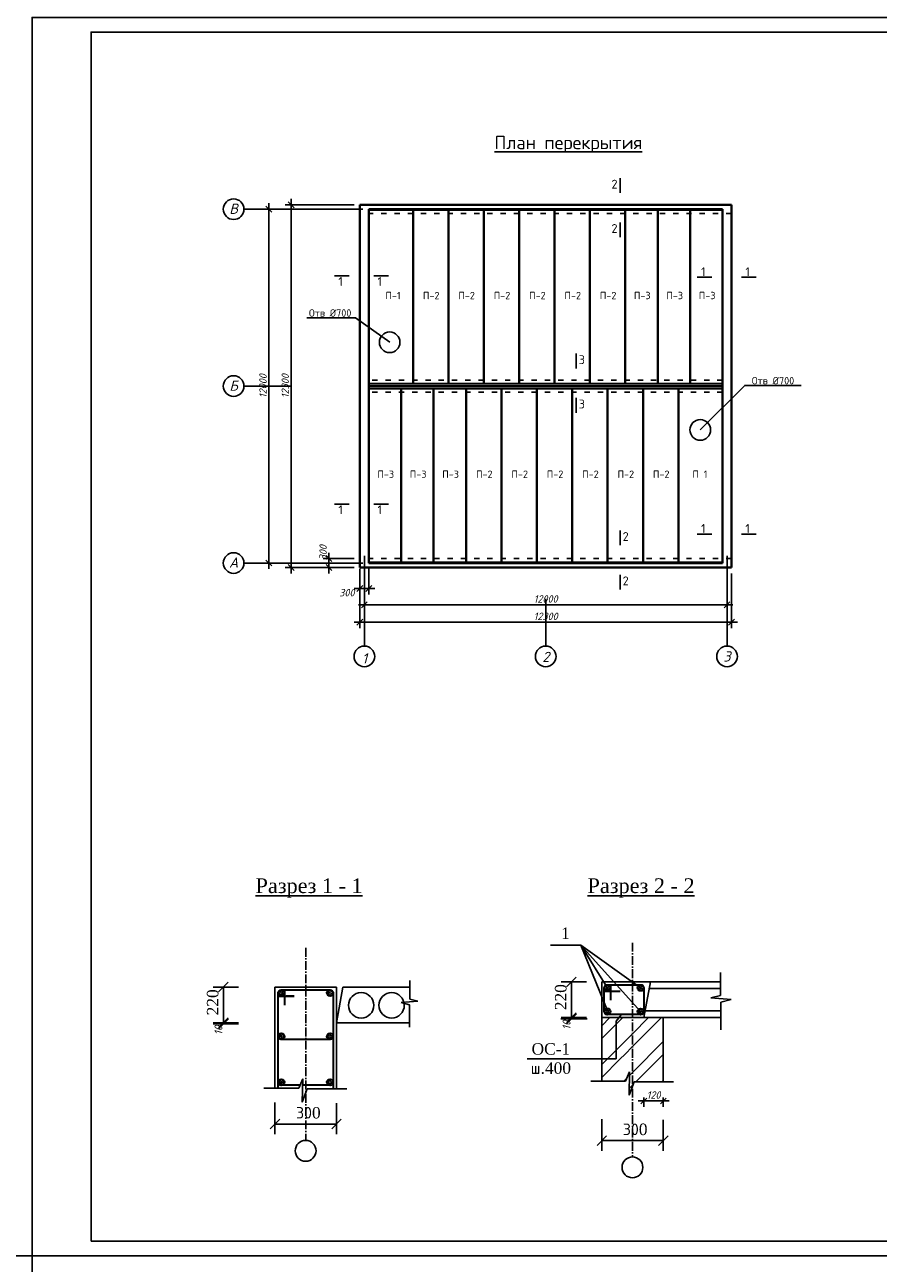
# Model space of a CAD drawing. Header units: millimetres. Extents: x -3143211 to -2549809, y 1060331 to 1341741.
# Tile 103 of 141: x -3057547 to -3028602, y 1202555 to 1244555. Entities that reach past the tile are written whole.
import ezdxf

# ---------------------------------------------------------------- set-up
doc = ezdxf.new("R2010")
doc.units = ezdxf.units.MM
doc.linetypes.add('ACAD_ISO03W100', pattern=[30, 12, -18])
doc.linetypes.add('ACAD_ISO10W100', pattern=[18, 12, -3, 0, -3])
for name, color, linetype in [('(002) Рамка', 7, 'Continuous'), ('0 @ 1', 7, 'Continuous'), ('ось', 1, 'ACAD_ISO03W100'), ('размер', 34, 'Continuous'), ('шрифт', 1, 'Continuous')]:
    doc.layers.add(name, color=color, linetype=linetype)
doc.layers.add('Сплошная толстая', color=7, linetype='Continuous', lineweight=40)
doc.styles.add('GOST 2.304', font='isocpeui.ttf')
doc.styles.get("Standard").update_dxf_attribs({"font": 'isocpeui.ttf'})
doc.styles.add('TIEMS', font='times.ttf')
doc.styles.add('ValeraTextStyle', font='isocpeur.ttf')
doc.dimstyles.new('STANDARD-100', dxfattribs={"dimtxt": 250, "dimasz": 200, "dimexe": 200, "dimexo": 200, "dimgap": 75, "dimtad": 1, "dimdec": 0, "dimzin": 0, "dimdsep": 46, "dimtxsty": 'Standard', "dimblk": 'OBLIQUE', "dimcen": 0.09, "dimdle": 200, "dimadec": 0, "dimazin": 0, "dimtfac": 1, "dimtdec": 0, "dimtofl": 0, "dimtmove": 0, "dimatfit": 3, "dimldrblk": 'OBLIQUE', "dimfxl": 1, "dimtolj": 1, "dimtzin": 0, "dimarcsym": 0})
pattern_1 = [(50, (-4327115.526, 257608.23), (47.3680139, -4.1441622), [4.953, -54.483]), (355, (-4327115.526, 257608.23), (-9.1631348, 49.6747271), [3.9624, -43.5864]), (100.451, (-4327111.58, 257607.886), (38.2050504, 45.5303388), [4.2094, -46.3034]), (46.1842, (-4327115.526, 257621.44), (70.4805506, -10.9310053), [7.4295, -81.7245]), (96.6356, (-4327109.65, 257620.53), (61.725101, 64.3306445), [6.3141, -69.4551]), (351.184, (-4327115.526, 257621.44), (61.7251975, 64.3305306), [5.9436, -65.3796]), (21, (-4327108.92, 257618.137), (39.4198688, -26.5890348), [4.953, -54.483]), (326, (-4327108.92, 257618.137), (16.0685274, 47.8888712), [3.9624, -43.5864]), (71.4514, (-4327105.637, 257615.92), (55.4882876, 21.299943), [4.2094, -46.3034]), (37.5, (-4327115.526, 257608.231), (0.80303685, 21.9843101), [0, -43.05808, 0, -44.2468, 0, -43.7515]), (7.5, (-4327115.526, 257608.23), (17.37311225, 26.04694945), [0, -25.22728, 0, -42.06748, 0, -16.6751]), (327.5, (-4327130.253, 257608.231), (35.25355474, -1.48947344), [0, -16.51, 0, -51.5112, 0, -68.3514]), (317.5, (-4327136.857, 257608.23), (38.51358716, 6.61088767), [0, -21.463, 0, -34.20872, 0, -48.5394])]
pattern_2 = [(50, (-4327115.526, 256984.42), (47.3680139, -4.1441622), [4.953, -54.483]), (355, (-4327115.526, 256984.42), (-9.1631348, 49.6747271), [3.9624, -43.5864]), (100.451, (-4327111.58, 256984.076), (38.2050504, 45.5303388), [4.2094, -46.3034]), (46.1842, (-4327115.526, 256997.63), (70.4805506, -10.9310053), [7.4295, -81.7245]), (96.6356, (-4327109.65, 256996.72), (61.725101, 64.3306445), [6.3141, -69.4551]), (351.184, (-4327115.526, 256997.63), (61.7251975, 64.3305306), [5.9436, -65.3796]), (21, (-4327108.92, 256994.327), (39.4198688, -26.5890348), [4.953, -54.483]), (326, (-4327108.92, 256994.327), (16.0685274, 47.8888712), [3.9624, -43.5864]), (71.4514, (-4327105.637, 256992.11), (55.4882876, 21.299943), [4.2094, -46.3034]), (37.5, (-4327115.526, 256984.421), (0.80303685, 21.9843101), [0, -43.05808, 0, -44.2468, 0, -43.7515]), (7.5, (-4327115.526, 256984.42), (17.37311225, 26.04694945), [0, -25.22728, 0, -42.06748, 0, -16.6751]), (327.5, (-4327130.253, 256984.421), (35.25355474, -1.48947344), [0, -16.51, 0, -51.5112, 0, -68.3514]), (317.5, (-4327136.857, 256984.42), (38.51358716, 6.61088767), [0, -21.463, 0, -34.20872, 0, -48.5394])]
pattern_3 = [(50, (-4325400.378, 257981.57), (47.3680139, -4.1441622), [4.953, -54.483]), (355, (-4325400.38, 257981.57), (-9.1631348, 49.6747271), [3.9624, -43.5864]), (100.451, (-4325396.43, 257981.226), (38.2050504, 45.5303388), [4.2094, -46.3034]), (46.1842, (-4325400.38, 257994.78), (70.4805506, -10.9310053), [7.4295, -81.7245]), (96.6356, (-4325394.504, 257993.87), (61.725101, 64.3306445), [6.3141, -69.4551]), (351.184, (-4325400.38, 257994.78), (61.7251975, 64.3305306), [5.9436, -65.3796]), (21, (-4325393.774, 257991.477), (39.4198688, -26.5890348), [4.953, -54.483]), (326, (-4325393.774, 257991.477), (16.0685274, 47.8888712), [3.9624, -43.5864]), (71.4514, (-4325390.49, 257989.26), (55.4882876, 21.299943), [4.2094, -46.3034]), (37.5, (-4325400.378, 257981.571), (0.80303685, 21.9843101), [0, -43.05808, 0, -44.2468, 0, -43.7515]), (7.5, (-4325400.378, 257981.57), (17.37311225, 26.04694945), [0, -25.22728, 0, -42.06748, 0, -16.6751]), (327.5, (-4325415.105, 257981.571), (35.25355474, -1.48947344), [0, -16.51, 0, -51.5112, 0, -68.3514]), (317.5, (-4325421.71, 257981.57), (38.51358716, 6.61088767), [0, -21.463, 0, -34.20872, 0, -48.5394])]
pattern_4 = [(50, (-4327115.526, 255430.896), (47.3680139, -4.1441622), [4.953, -54.483]), (355, (-4327115.526, 255430.896), (-9.1631348, 49.6747271), [3.9624, -43.5864]), (100.451, (-4327111.58, 255430.55), (38.2050504, 45.5303388), [4.2094, -46.3034]), (46.1842, (-4327115.526, 255444.104), (70.4805506, -10.9310053), [7.4295, -81.7245]), (96.6356, (-4327109.65, 255443.19), (61.725101, 64.3306445), [6.3141, -69.4551]), (351.184, (-4327115.526, 255444.104), (61.7251975, 64.3305306), [5.9436, -65.3796]), (21, (-4327108.92, 255440.8), (39.4198688, -26.5890348), [4.953, -54.483]), (326, (-4327108.92, 255440.8), (16.0685274, 47.8888712), [3.9624, -43.5864]), (71.4514, (-4327105.637, 255438.586), (55.4882876, 21.299943), [4.2094, -46.3034]), (37.5, (-4327115.526, 255430.896), (0.80303685, 21.9843101), [0, -43.05808, 0, -44.2468, 0, -43.7515]), (7.5, (-4327115.526, 255430.896), (17.37311225, 26.04694945), [0, -25.22728, 0, -42.06748, 0, -16.6751]), (327.5, (-4327130.253, 255430.896), (35.25355474, -1.48947344), [0, -16.51, 0, -51.5112, 0, -68.3514]), (317.5, (-4327136.857, 255430.896), (38.51358716, 6.61088767), [0, -21.463, 0, -34.20872, 0, -48.5394])]

# ---------------------------------------------------------------- blocks, each defined once
blk = doc.blocks.new('_Oblique')
at = {"color": 0, "linetype": 'ByBlock', "lineweight": -2}
blk.add_line((-0.5, -0.5), (0.5, 0.5), dxfattribs=at)
blk = doc.blocks.new('*D62')
at = {"layer": 'Defpoints', "color": 0, "transparency": 16777216}
for p in [(-3046180, 1226151), (-3033580, 1226151), (-3033580, 1224293)]:
    blk.add_point(p, dxfattribs=at)
at = {"layer": 'размер', "color": 0, "lineweight": -2, "transparency": 16777216}
for p, q in [((-3046180, 1225951), (-3046180, 1224093)), ((-3033580, 1225951), (-3033580, 1224093)), ((-3046380, 1224293), (-3033380, 1224293))]:
    blk.add_line(p, q, dxfattribs=at)
at = {"layer": 'размер', "color": 0, "lineweight": -2, "transparency": 16777216, "xscale": 200, "yscale": 200, "zscale": 200, "rotation": 180}
blk.add_blockref('_Oblique', (-3046180, 1224293), dxfattribs=at)
at = {"layer": 'размер', "color": 0, "lineweight": -2, "transparency": 16777216, "xscale": 200, "yscale": 200, "zscale": 200}
blk.add_blockref('_Oblique', (-3033580, 1224293), dxfattribs=at)
at = {"layer": 'размер', "color": 0, "transparency": 16777216, "insert": (-3039880, 1224493), "char_height": 250, "attachment_point": 5}
blk.add_mtext('\\A1;12300', dxfattribs=at)
blk = doc.blocks.new('*D45')
at = {"layer": 'Defpoints', "color": 0, "transparency": 16777216}
for p in [(-3046030, 1226740), (-3033730, 1226740), (-3033730, 1224883)]:
    blk.add_point(p, dxfattribs=at)
at = {"layer": 'размер', "color": 0, "lineweight": -2, "transparency": 16777216}
for p, q in [((-3046030, 1226540), (-3046030, 1224683)), ((-3033730, 1226540), (-3033730, 1224683)), ((-3046230, 1224883), (-3033530, 1224883))]:
    blk.add_line(p, q, dxfattribs=at)
at = {"layer": 'размер', "color": 0, "lineweight": -2, "transparency": 16777216, "xscale": 200, "yscale": 200, "zscale": 200, "rotation": 180}
blk.add_blockref('_Oblique', (-3046030, 1224883), dxfattribs=at)
at = {"layer": 'размер', "color": 0, "lineweight": -2, "transparency": 16777216, "xscale": 200, "yscale": 200, "zscale": 200}
blk.add_blockref('_Oblique', (-3033730, 1224883), dxfattribs=at)
at = {"layer": 'размер', "color": 0, "transparency": 16777216, "insert": (-3039880, 1225083), "char_height": 250, "attachment_point": 5}
blk.add_mtext('\\A1;12000', dxfattribs=at)
blk = doc.blocks.new('*D63')
at = {"layer": 'Defpoints', "color": 0, "transparency": 16777216}
for p in [(-3046180, 1226301), (-3045880, 1226301), (-3046180, 1225437)]:
    blk.add_point(p, dxfattribs=at)
at = {"layer": 'размер', "color": 0, "lineweight": -2, "transparency": 16777216}
for p, q in [((-3046180, 1226101), (-3046180, 1225237)), ((-3045880, 1226101), (-3045880, 1225237)), ((-3045680, 1225437), (-3046380, 1225437))]:
    blk.add_line(p, q, dxfattribs=at)
at = {"layer": 'размер', "color": 0, "lineweight": -2, "transparency": 16777216, "xscale": 200, "yscale": 200, "zscale": 200, "rotation": 180}
blk.add_blockref('_Oblique', (-3046180, 1225437), dxfattribs=at)
at = {"layer": 'размер', "color": 0, "lineweight": -2, "transparency": 16777216, "xscale": 200, "yscale": 200, "zscale": 200}
blk.add_blockref('_Oblique', (-3045880, 1225437), dxfattribs=at)
at = {"layer": 'размер', "color": 0, "transparency": 16777216, "insert": (-3046623, 1225295), "char_height": 250, "attachment_point": 5}
blk.add_mtext('\\A1;300', dxfattribs=at)
blk = doc.blocks.new('*D64')
at = {"layer": 'Defpoints', "color": 0, "transparency": 16777216}
for p in [(-3047229, 1226451), (-3046180, 1226451), (-3046180, 1226151)]:
    blk.add_point(p, dxfattribs=at)
at = {"layer": 'размер', "color": 0, "lineweight": -2, "transparency": 16777216}
for p, q in [((-3046380, 1226451), (-3047429, 1226451)), ((-3047229, 1225951), (-3047229, 1226651)), ((-3046380, 1226151), (-3047429, 1226151))]:
    blk.add_line(p, q, dxfattribs=at)
at = {"layer": 'размер', "color": 0, "lineweight": -2, "transparency": 16777216, "xscale": 200, "yscale": 200, "zscale": 200}
for p, rotation in [((-3047229, 1226451), 90), ((-3047229, 1226151), 270)]:
    blk.add_blockref('_Oblique', p, dxfattribs=dict(at, rotation=rotation))
at = {"layer": 'размер', "color": 0, "transparency": 16777216, "insert": (-3047429, 1226651), "char_height": 250, "attachment_point": 5, "rotation": 90}
blk.add_mtext('\\A1;300', dxfattribs=at)
blk = doc.blocks.new('*D46')
at = {"layer": 'Defpoints', "color": 0, "transparency": 16777216}
for p in [(-3045880, 1238301), (-3049267, 1226301), (-3045880, 1226301)]:
    blk.add_point(p, dxfattribs=at)
at = {"layer": 'размер', "color": 0, "lineweight": -2, "transparency": 16777216}
for p, q in [((-3046080, 1238301), (-3049467, 1238301)), ((-3049267, 1238501), (-3049267, 1226101)), ((-3046080, 1226301), (-3049467, 1226301))]:
    blk.add_line(p, q, dxfattribs=at)
at = {"layer": 'размер', "color": 0, "lineweight": -2, "transparency": 16777216, "xscale": 200, "yscale": 200, "zscale": 200}
for p, rotation in [((-3049267, 1238301), 90), ((-3049267, 1226301), 270)]:
    blk.add_blockref('_Oblique', p, dxfattribs=dict(at, rotation=rotation))
at = {"layer": 'размер', "color": 0, "transparency": 16777216, "insert": (-3049467, 1232301), "char_height": 250, "attachment_point": 5, "rotation": 90}
blk.add_mtext('\\A1;12000', dxfattribs=at)
blk = doc.blocks.new('*D65')
at = {"layer": 'Defpoints', "color": 0, "transparency": 16777216}
for p in [(-3048513, 1238451), (-3046180, 1238451), (-3046180, 1226151)]:
    blk.add_point(p, dxfattribs=at)
at = {"layer": 'размер', "color": 0, "lineweight": -2, "transparency": 16777216}
for p, q in [((-3048513, 1225951), (-3048513, 1238651)), ((-3046380, 1238451), (-3048713, 1238451)), ((-3046380, 1226151), (-3048713, 1226151))]:
    blk.add_line(p, q, dxfattribs=at)
at = {"layer": 'размер', "color": 0, "lineweight": -2, "transparency": 16777216, "xscale": 200, "yscale": 200, "zscale": 200}
for p, rotation in [((-3048513, 1238451), 90), ((-3048513, 1226151), 270)]:
    blk.add_blockref('_Oblique', p, dxfattribs=dict(at, rotation=rotation))
at = {"layer": 'размер', "color": 0, "transparency": 16777216, "insert": (-3048713, 1232301), "char_height": 250, "attachment_point": 5, "rotation": 90}
blk.add_mtext('\\A1;12300', dxfattribs=at)
blk = doc.blocks.new('*D193')
at = {"color": 0, "lineweight": -2, "transparency": 16777216}
for p, q in [((-3036749, 1208058), (-3035690, 1208058)), ((-3036549, 1208179), (-3036549, 1207858)), ((-3035890, 1208179), (-3035890, 1207858))]:
    blk.add_line(p, q, dxfattribs=at)
at = {"layer": 'Defpoints', "color": 0, "transparency": 16777216}
for p in [(-3036549, 1208379), (-3035890, 1208379), (-3035890, 1208058)]:
    blk.add_point(p, dxfattribs=at)
at = {"color": 0, "lineweight": -2, "transparency": 16777216, "xscale": 200, "yscale": 200, "zscale": 200, "rotation": 180}
blk.add_blockref('_Oblique', (-3036549, 1208058), dxfattribs=at)
at = {"color": 0, "lineweight": -2, "transparency": 16777216, "xscale": 200, "yscale": 200, "zscale": 200}
blk.add_blockref('_Oblique', (-3035890, 1208058), dxfattribs=at)
at = {"color": 0, "transparency": 16777216, "insert": (-3036220, 1208258), "char_height": 250, "attachment_point": 5}
blk.add_mtext('\\A1;120', dxfattribs=at)

msp = doc.modelspace()

# ---------------------------------------------------------------- hatches: boundary and pattern name
h = msp.add_hatch()
h.set_pattern_fill('AR-CONC', color=256, scale=0.26, style=0)
h.set_pattern_definition(pattern_1)
h.paths.add_polyline_path([(-3048740.79908, 1211729.84389, 0.3364502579), (-3048828.50818, 1211824.0098), (-3048864.89832, 1211824.0098, 0.3345031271), (-3048952.52983, 1211730.58502), (-3048952.52983, 1211707.67873, 0.9007789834), (-3048740.79908, 1211708.41985)])
h = msp.add_hatch()
h.set_pattern_fill('AR-CONC', color=256, scale=0.26, style=0)
h.set_pattern_definition(pattern_1)
h.paths.add_polyline_path([(-3047089.39229, 1211699.32347), (-3047089.39229, 1211738.94028, 0.9105302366), (-3047300.42205, 1211719.13187, 0.9105302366)])
h = msp.add_hatch()
h.set_pattern_fill('AR-CONC', color=256, scale=0.26, style=0)
h.set_pattern_definition(pattern_3)
h.paths.add_polyline_path([(-3037895.73682, 1211904.7029), (-3037895.73682, 1211881.7966, 0.9007789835), (-3037684.00606, 1211882.53773), (-3037684.00606, 1211903.96177, 0.9007789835)])
h = msp.add_hatch()
h.set_pattern_fill('AR-CONC', color=256, scale=0.26, style=0)
h.set_pattern_definition(pattern_3)
h.paths.add_polyline_path([(-3036635.82562, 1211998.12768), (-3036686.18, 1211998.12768, 0.3458816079), (-3036767.44735, 1211894.70355, 1), (-3036554.55827, 1211894.70355, 0.3458816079)])
h = msp.add_hatch()
h.set_pattern_fill('AR-CONC', color=256, scale=0.26, style=0)
h.set_pattern_definition(pattern_3)
h.paths.add_polyline_path([(-3037683.46569, 1211089.88277, 0.9474992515), (-3037895.73682, 1211101.33592), (-3037895.73682, 1211078.42962, 0.9474992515)])
h = msp.add_hatch()
h.set_pattern_fill('AR-CONC', color=256, scale=0.26, style=0)
h.set_pattern_definition(pattern_3)
h.paths.add_polyline_path([(-3036695.91655, 1210985.97404), (-3036627.79595, 1210985.97404, 0.284174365), (-3036556.41759, 1211072.22315), (-3036556.41759, 1211101.42111, 0.9334698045), (-3036768.30079, 1211086.82213, 0.321730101)])
h = msp.add_hatch()
h.set_pattern_fill('AR-CONC', color=256, scale=0.26, style=0)
h.set_pattern_definition(pattern_2)
h.paths.add_polyline_path([(-3048823.60742, 1210141.90939, 0.3515111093), (-3048740.25871, 1210245.81812, 1), (-3048953.14779, 1210245.81812, 0.3515111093), (-3048869.79908, 1210141.90939)])
h = msp.add_hatch()
h.set_pattern_fill('AR-CONC', color=256, scale=0.26, style=0)
h.set_pattern_definition(pattern_2)
h.paths.add_polyline_path([(-3047301.27549, 1210245.81812, 0.3515111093), (-3047217.92677, 1210141.90939), (-3047171.73512, 1210141.90939, 0.3515111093), (-3047088.3864, 1210245.81812, 1)])
h = msp.add_hatch()
h.set_pattern_fill('AR-CONC', color=256, scale=0.26, style=0)
h.set_pattern_definition(pattern_4)
h.paths.add_polyline_path([(-3048823.60742, 1208588.38405, 0.3515111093), (-3048740.25871, 1208692.29278, 1), (-3048953.14779, 1208692.29278, 0.3515111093), (-3048869.79908, 1208588.38405)])
h = msp.add_hatch()
h.set_pattern_fill('AR-CONC', color=256, scale=0.26, style=0)
h.set_pattern_definition(pattern_4)
h.paths.add_polyline_path([(-3047301.27549, 1208692.29278, 0.3515111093), (-3047217.92677, 1208588.38405), (-3047171.73512, 1208588.38405, 0.3515111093), (-3047088.3864, 1208692.29278, 1)])

# ---------------------------------------------------------------- linework, layer by layer
at = {"color": 0}
for p in [(-3057296.73173, 1244804.62022), (-3057296.73173, 1160804.62022)]:
    msp.add_line(p, (-3057296.73173, 1202804.62022), dxfattribs=at)
at = {"color": 1, "linetype": 'ACAD_ISO10W100', "ltscale": 25}
for p, q in [((-3036933.68002, 1213423.287), (-3036933.68002, 1206159.12821)), ((-3048018.13184, 1213249.3797), (-3048018.13184, 1206721.3967))]:
    msp.add_line(p, q, dxfattribs=at)
at = {"linetype": 'ByBlock'}
for p, q in [((-3038684.97504, 1213336.64755), (-3039720.75559, 1213336.64755)), ((-3038684.97504, 1213336.64755), (-3037771.25093, 1211875.14096)), ((-3037777.69052, 1211089.47468), (-3038684.97504, 1213336.64755)), ((-3036661.85625, 1211086.82213), (-3038684.97504, 1213336.64755)), ((-3038684.97504, 1213336.64755), (-3036661.00281, 1211894.70355)), ((-3044481.92325, 1212142.64443), (-3044481.92325, 1211505.16878)), ((-3033951.13563, 1212413.45652), (-3033951.13563, 1211634.31961)), ((-3050294.61917, 1211919.80783), (-3051153.89801, 1211919.80783)), ((-3050810.69801, 1211919.80783), (-3050810.69801, 1210670.79383)), ((-3049061.45984, 1211919.80783), (-3049061.45984, 1208490.79201)), ((-3049061.45984, 1211919.80783), (-3046974.80384, 1211919.80783)), ((-3046974.80384, 1211919.80783), (-3046974.80384, 1210711.74383)), ((-3046755.15584, 1211919.80783), (-3046974.80384, 1210711.74383)), ((-3046755.15584, 1211919.80783), (-3044481.92325, 1211919.80783)), ((-3038490.38764, 1212093.92571), (-3039349.66648, 1212093.92571)), ((-3039006.46648, 1212093.92571), (-3039006.46648, 1210844.91171)), ((-3037976.93002, 1212093.92571), (-3037976.93002, 1208729.15693)), ((-3037976.93002, 1212093.92571), (-3033951.13563, 1212093.92571)), ((-3036329.57002, 1212093.92571), (-3036549.21802, 1210885.86171)), ((-3036369.35441, 1211875.11155), (-3033951.13563, 1211875.11155)), ((-3044218.23139, 1211443.85859), (-3044782.43295, 1211394.81879)), ((-3044782.43295, 1211394.81879), (-3044494.17471, 1211321.27996)), ((-3044494.17471, 1211321.27996), (-3044494.17471, 1210555.04875)), ((-3044481.92325, 1211505.16878), (-3044218.23139, 1211443.85859)), ((-3033951.13563, 1211634.31961), (-3034273.42569, 1211559.38494)), ((-3034273.42569, 1211559.38494), (-3033583.84601, 1211499.44741)), ((-3033583.84601, 1211499.44741), (-3033936.16164, 1211409.56661)), ((-3033936.16164, 1211409.56661), (-3033936.16164, 1210473.0618)), ((-3038490.38764, 1210885.86171), (-3039349.66648, 1210885.86171)), ((-3037976.93002, 1210885.86171), (-3033936.16164, 1210885.86171)), ((-3037316.48902, 1210979.03659), (-3037489.50462, 1210768.97467)), ((-3036507.55621, 1211115.00162), (-3033936.16164, 1211115.00162)), ((-3035890.27402, 1210885.86171), (-3035890.27402, 1208704.1617)), ((-3050294.61917, 1210711.74383), (-3051153.89801, 1210711.74383)), ((-3046974.80384, 1210711.74383), (-3046974.80384, 1208465.79679)), ((-3046974.80384, 1210711.74383), (-3044494.17471, 1210711.74383)), ((-3046974.80384, 1210711.74383), (-3046974.80384, 1208465.79679)), ((-3037489.50462, 1210768.97467), (-3037489.50462, 1209484.67913)), ((-3037489.50462, 1209484.67913), (-3040502.80801, 1209484.67913)), ((-3048252.24336, 1208490.79201), (-3048118.95151, 1208807.21118)), ((-3048118.95151, 1208807.21118), (-3048135.5548, 1208016.08676)), ((-3037167.71353, 1208729.15693), (-3037034.42169, 1209045.57609)), ((-3037034.42169, 1209045.57609), (-3037051.02498, 1208254.45167)), ((-3049435.34423, 1208490.79201), (-3048252.24336, 1208490.79201)), ((-3048135.5548, 1208016.08676), (-3047968.97879, 1208465.79679)), ((-3047968.97879, 1208465.79679), (-3046627.52597, 1208465.79679)), ((-3038350.81441, 1208729.15693), (-3037167.71353, 1208729.15693)), ((-3037051.02498, 1208254.45167), (-3036884.44897, 1208704.1617)), ((-3036884.44897, 1208704.1617), (-3035542.99615, 1208704.1617)), ((-3049061.45984, 1208006.19127), (-3049061.45984, 1206930.42722)), ((-3046974.80384, 1207981.19605), (-3046974.80384, 1206930.42722)), ((-3049061.45984, 1207273.62722), (-3046974.80384, 1207273.62722)), ((-3037976.93002, 1207443.92278), (-3037976.93002, 1206368.15872)), ((-3035890.27402, 1207418.92755), (-3035890.27402, 1206368.15872)), ((-3037976.93002, 1206711.35872), (-3035890.27402, 1206711.35872))]:
    msp.add_line(p, q, dxfattribs=at)
at = {"lineweight": 35}
for p, q in [((-3048952.52983, 1208490.79201), (-3048952.52983, 1211730.58502)), ((-3048864.89832, 1211824.0098), (-3047177.64448, 1211824.0098)), ((-3048740.79908, 1211831.81443), (-3048740.79908, 1211307.0167)), ((-3047089.39229, 1211738.94028), (-3047089.39229, 1208465.79679)), ((-3037900.31436, 1211786.79049), (-3037352.25058, 1211786.79049)), ((-3037895.73682, 1211078.42962), (-3037895.73682, 1211904.7029)), ((-3037780.3685, 1211998.12768), (-3036608.1276, 1211998.12768)), ((-3037684.00606, 1212005.93231), (-3037684.00606, 1211481.13458)), ((-3036556.41759, 1211909.99751), (-3036556.41759, 1211072.22315)), ((-3048957.10738, 1211612.67261), (-3048409.0436, 1211612.67261)), ((-3048409.0436, 1211612.67261), (-3048683.07549, 1211612.67261)), ((-3036600.09794, 1210985.97404), (-3037785.26925, 1210985.97404)), ((-3047172.74373, 1210141.90939), (-3048869.79908, 1210141.90939)), ((-3048211.13262, 1208588.38405), (-3048869.79908, 1208588.38405)), ((-3047172.74373, 1208588.38405), (-3048123.54403, 1208588.38405))]:
    msp.add_line(p, q, dxfattribs=at)
at = {"ltscale": 0.01}
for p, q in [((-3037976.93002, 1210609.91417), (-3037700.98247, 1210885.86171)), ((-3037976.93002, 1210172.12649), (-3037263.1948, 1210885.86171)), ((-3036933.68002, 1210339.80171), (-3036387.62002, 1210885.86171)), ((-3036933.68002, 1209902.01403), (-3035949.83234, 1210885.86171)), ((-3046974.5247, 1210711.66123), (-3045523.85461, 1210711.66123)), ((-3037788.80259, 1209484.67913), (-3037199.29082, 1210074.1909)), ((-3037199.29082, 1210074.1909), (-3036933.68002, 1210339.80171)), ((-3036933.68002, 1209026.43925), (-3035890.27402, 1210069.84525)), ((-3037351.01492, 1209484.67913), (-3037199.29082, 1209636.40323)), ((-3037199.29082, 1209636.40323), (-3036933.68002, 1209902.01403)), ((-3036818.16989, 1208704.1617), (-3035890.27402, 1209632.05758)), ((-3037976.93002, 1209296.55171), (-3037788.80259, 1209484.67913)), ((-3037976.93002, 1208858.76403), (-3037351.01492, 1209484.67913)), ((-3037230.96234, 1208729.15693), (-3037121.67699, 1208838.44228)), ((-3037036.99151, 1208923.12776), (-3036933.68002, 1209026.43925)), ((-3037046.3763, 1208475.9553), (-3036933.68002, 1208588.65158)), ((-3036933.68002, 1208588.65158), (-3036923.44289, 1208598.8887)), ((-3035942.59511, 1208704.1617), (-3035890.27402, 1208756.48279))]:
    msp.add_line(p, q, dxfattribs=at)
at = {"ltscale": 0.008}
for p, q in [((-3050294.58198, 1210670.79383), (-3051152.61184, 1210670.79383)), ((-3038471.72467, 1210844.91171), (-3039363.00674, 1210844.91171))]:
    msp.add_line(p, q, dxfattribs=at)
msp.add_line((-3057296.73173, 1202804.62022), (-3116696.73173, 1202804.62022))
at = {"color": 0}
for points in [[(-3057296.73173, 1202804.62022), (-2997896.73173, 1202804.62022), (-2997896.73173, 1244804.62022), (-3057296.73173, 1244804.62022)], [(-3055296.73173, 1203304.62022), (-2998396.73173, 1203304.62022), (-2998396.73173, 1244304.62022), (-3055296.73173, 1244304.62022)], [(-3116696.73173, 1160804.62022), (-3057296.73173, 1160804.62022), (-3057296.73173, 1202804.62022), (-3116696.73173, 1202804.62022)], [(-3057296.73173, 1160804.62022), (-2997896.73173, 1160804.62022), (-2997896.73173, 1202804.62022), (-3057296.73173, 1202804.62022)]]:
    msp.add_lwpolyline(points, close=True, dxfattribs=at)
at = {"lineweight": 30}
for points in [[(-3045879.50082, 1232380.68465), (-3045879.50082, 1238280.68465), (-3044379.50082, 1238280.68465), (-3044379.50082, 1232380.68465)], [(-3037179.50082, 1232380.68465), (-3037179.50082, 1238280.68465), (-3036079.50082, 1238280.68465), (-3036079.50082, 1232380.68465)], [(-3036079.50082, 1232380.68465), (-3036079.50082, 1238280.68465), (-3034979.50082, 1238280.68465), (-3034979.50082, 1232380.68465)], [(-3034979.50082, 1232380.68465), (-3034979.50082, 1238280.68465), (-3033879.50082, 1238280.68465), (-3033879.50082, 1232380.68465)], [(-3045879.50082, 1226320.68465), (-3045879.50082, 1232220.68465), (-3044779.50082, 1232220.68465), (-3044779.50082, 1226320.68465)], [(-3044779.50082, 1226320.68465), (-3044779.50082, 1232220.68465), (-3043679.50082, 1232220.68465), (-3043679.50082, 1226320.68465)], [(-3043679.50082, 1226320.68465), (-3043679.50082, 1232220.68465), (-3042579.50082, 1232220.68465), (-3042579.50082, 1226320.68465)], [(-3035379.50082, 1226320.68465), (-3035379.50082, 1232220.68465), (-3033879.50082, 1232220.68465), (-3033879.50082, 1226320.68465)]]:
    msp.add_lwpolyline(points, close=True, dxfattribs=at)
at = {"color": 1, "lineweight": 30}
for points in [[(-3044379.50082, 1232380.68465), (-3044379.50082, 1238280.68465), (-3043179.50082, 1238280.68465), (-3043179.50082, 1232380.68465)], [(-3043179.50082, 1232380.68465), (-3043179.50082, 1238280.68465), (-3041979.50082, 1238280.68465), (-3041979.50082, 1232380.68465)], [(-3041979.50082, 1232380.68465), (-3041979.50082, 1238280.68465), (-3040779.50082, 1238280.68465), (-3040779.50082, 1232380.68465)], [(-3040779.50082, 1232380.68465), (-3040779.50082, 1238280.68465), (-3039579.50082, 1238280.68465), (-3039579.50082, 1232380.68465)], [(-3039579.50082, 1232380.68465), (-3039579.50082, 1238280.68465), (-3038379.50082, 1238280.68465), (-3038379.50082, 1232380.68465)], [(-3038379.50082, 1232380.68465), (-3038379.50082, 1238280.68465), (-3037179.50082, 1238280.68465), (-3037179.50082, 1232380.68465)], [(-3042579.50082, 1226320.68465), (-3042579.50082, 1232220.68465), (-3041379.50082, 1232220.68465), (-3041379.50082, 1226320.68465)], [(-3041379.50082, 1226320.68465), (-3041379.50082, 1232220.68465), (-3040179.50082, 1232220.68465), (-3040179.50082, 1226320.68465)], [(-3040179.50082, 1226320.68465), (-3040179.50082, 1232220.68465), (-3038979.50082, 1232220.68465), (-3038979.50082, 1226320.68465)], [(-3038979.50082, 1226320.68465), (-3038979.50082, 1232220.68465), (-3037779.50082, 1232220.68465), (-3037779.50082, 1226320.68465)], [(-3037779.50082, 1226320.68465), (-3037779.50082, 1232220.68465), (-3036579.50082, 1232220.68465), (-3036579.50082, 1226320.68465)], [(-3036579.50082, 1226320.68465), (-3036579.50082, 1232220.68465), (-3035379.50082, 1232220.68465), (-3035379.50082, 1226320.68465)]]:
    msp.add_lwpolyline(points, close=True, dxfattribs=at)
for centre, radius in [((-3045171.15409, 1233785.93329), 350), ((-3034636.87025, 1230815.43601), 350), ((-3048022.01572, 1206367.76435), 353.65368), ((-3036937.5639, 1205805.49585), 353.65368)]:
    msp.add_circle(centre, radius)
at = {"lineweight": 35}
for centre in [(-3048846.70325, 1211719.13187), (-3047193.97751, 1211719.13187), (-3037789.91023, 1211893.24975), (-3036661.00281, 1211894.70355), (-3037789.91023, 1211089.88277), (-3036661.85625, 1211086.82213), (-3048846.70325, 1210245.81812), (-3047194.83095, 1210245.81812), (-3048846.70325, 1208692.29278), (-3047194.83095, 1208692.29278)]:
    msp.add_circle(centre, 106.44454, dxfattribs=at)
at = {"linetype": 'ByBlock'}
for centre in [(-3046137.59415, 1211301.35452), (-3045104.53244, 1211301.35452)]:
    msp.add_circle(centre, 430.58103, dxfattribs=at)
at = {"layer": 'ось', "color": 0, "ltscale": 15}
for p, q in [((-3033579.50082, 1238150.68465), (-3045879.50082, 1238150.68465)), ((-3033879.50082, 1232500.68465), (-3045879.50082, 1232500.68465)), ((-3033879.50082, 1232100.68465), (-3045879.50082, 1232100.68465)), ((-3033579.50082, 1226450.68465), (-3046179.50082, 1226450.68465))]:
    msp.add_line(p, q, dxfattribs=at)
at = {"layer": 'Сплошная толстая', "color": 0}
for p, q in [((-3046179.50082, 1226150.68465), (-3046179.50082, 1238450.68465)), ((-3033579.50082, 1238450.68465), (-3046179.50082, 1238450.68465)), ((-3033879.50082, 1238300.68465), (-3045879.50082, 1238300.68465)), ((-3045879.50082, 1238300.68465), (-3045879.50082, 1226300.68465)), ((-3033879.50082, 1238300.68465), (-3033879.50082, 1226300.68465)), ((-3033579.50082, 1238450.68465), (-3033579.50082, 1226150.68465)), ((-3033879.50082, 1232300.68465), (-3045879.50082, 1232300.68465)), ((-3046179.50082, 1226150.68465), (-3033579.50082, 1226150.68465)), ((-3033879.50082, 1226300.68465), (-3045879.50082, 1226300.68465))]:
    msp.add_line(p, q, dxfattribs=at)
at = {"layer": 'шрифт', "color": 0}
for p, q in [((-3037356.06078, 1239352.73419), (-3037356.06078, 1238854.43286)), ((-3037356.06078, 1237849.20657), (-3037356.06078, 1237350.90524)), ((-3047038.75587, 1236038.82074), (-3046540.45454, 1236038.82074)), ((-3045711.00943, 1236038.82074), (-3045212.7081, 1236038.82074)), ((-3034738.75587, 1235989.57897), (-3034240.45454, 1235989.57897)), ((-3033235.22826, 1235989.57897), (-3032736.92692, 1235989.57897)), ((-3038843.11578, 1233401.3311), (-3038843.11578, 1232903.02977)), ((-3038843.11578, 1231897.80349), (-3038843.11578, 1231399.50216)), ((-3047038.75587, 1228296.75537), (-3046540.45454, 1228296.75537)), ((-3045711.00943, 1228296.75537), (-3045212.7081, 1228296.75537)), ((-3037356.06078, 1227403.45284), (-3037356.06078, 1226905.15151)), ((-3034738.75587, 1227281.39609), (-3034240.45454, 1227281.39609)), ((-3033235.22826, 1227281.39609), (-3032736.92692, 1227281.39609)), ((-3037356.06078, 1225899.92522), (-3037356.06078, 1225401.62389))]:
    msp.add_line(p, q, dxfattribs=at)
for points in [[(-3048512.92351, 1238300.68465), (-3050112.92351, 1238300.68465)], [(-3047978.82081, 1234618.21852), (-3046331.30214, 1234618.21852), (-3045171.15409, 1233785.93329)], [(-3048512.92351, 1232300.68465), (-3050112.92351, 1232300.68465)], [(-3031216.85368, 1232322.58159), (-3033128.83151, 1232322.58159), (-3034636.87025, 1230815.43601)], [(-3048512.92351, 1226300.68465), (-3050112.92351, 1226300.68465)], [(-3046029.50082, 1225083.18295), (-3046029.50082, 1223483.18295)], [(-3039879.50082, 1225083.18295), (-3039879.50082, 1223483.18295)], [(-3033729.50082, 1225083.18295), (-3033729.50082, 1223483.18295)]]:
    msp.add_lwpolyline(points, dxfattribs=at)
for centre in [(-3050462.92351, 1238300.68465), (-3050462.92351, 1232300.68465), (-3050462.92351, 1226300.68465), (-3046029.50082, 1223133.18295), (-3039879.50082, 1223133.18295), (-3033729.50082, 1223133.18295)]:
    msp.add_circle(centre, 350, dxfattribs=at)

# ---------------------------------------------------------------- block references
for p, xscale, yscale, zscale in [((-3039006.46648, 1212093.92571), 325, 325, 325), ((-3050810.69801, 1211919.80783), 325, 325, 325), ((-3050810.69801, 1210711.74383), 325, 325, 325), ((-3039006.46648, 1210844.91171), 338, 338, 338), ((-3039006.46648, 1210885.86171), 325, 325, 325), ((-3050810.69801, 1210670.79383), 338, 338, 338), ((-3049061.45984, 1207273.62722), 325, 325, 325), ((-3046974.80384, 1207273.62722), 325, 325, 325), ((-3037976.93002, 1206711.35872), 325, 325, 325), ((-3035890.27402, 1206711.35872), 325, 325, 325)]:
    msp.add_blockref('_Oblique', p, dxfattribs=dict(xscale=xscale, yscale=yscale, zscale=zscale))

# ---------------------------------------------------------------- texts
at = {"layer": '(002) Рамка', "insert": (-3069699.28716, 1207534.63865), "char_height": 300, "width": 11750.9206449, "attachment_point": 1}
msp.add_mtext('\\pi96.71032;Surxondaryo viloyati “Termiz” EIZning Bandixon tumani filiali \\P\\pi1273.1876;uchun oqava suvi inshootini va tarmog’ini qurish.', dxfattribs=at)
at = {"ltscale": 100, "insert": (-3041615.33987, 1240785.69554), "char_height": 450, "width": 4864.5, "attachment_point": 1, "style": 'GOST 2.304'}
msp.add_mtext('{\\fISOCPEUR|b0|i0|c204|p34;\\LПлан перекрытия }', dxfattribs=at)
at = {"color": 0, "linetype": 'ByBlock'}
for s, heights, insert, char_height, attachment_point in [('{\\fISOCPEUR|b0|i0|c204|p34;2}', [0], (-3037546.64744, 1239148.75231), 300, 5), ('В', [0], (-3050464.67192, 1238316.78772), 350, 5), ('{\\fISOCPEUR|b0|i0|c204|p34;2}', [0], (-3037546.64744, 1237645.2247), 300, 5), ('{\\fISOCPEUR|b0|i0|c204|p34;1}', [0], (-3034534.774, 1236180.16563), 300, 5), ('{\\fISOCPEUR|b0|i0|c204|p34;1}', [0], (-3033031.24638, 1236180.16563), 300, 5), ('{\\fISOCPEUR|b0|i0|c204|p34;1}', [0], (-3046834.774, 1235848.23408), 300, 5), ('{\\fISOCPEUR|b0|i0|c204|p34;1}', [0], (-3045507.02755, 1235848.23408), 300, 5), ('{\\fISOCPEUR|b0|i0|c204|p34;3}', [0], (-3038652.52912, 1233197.34923), 300, 5), ('Б', [0], (-3050464.67192, 1232316.78772), 350, 5), ('{\\fISOCPEUR|b0|i0|c204|p34;3}', [0], (-3038652.52912, 1231693.82161), 300, 5), ('{\\fISOCPEUR|b0|i0|c204|p34;1}', [0], (-3046834.774, 1228106.16871), 300, 5), ('{\\fISOCPEUR|b0|i0|c204|p34;1}', [0], (-3045507.02755, 1228106.16871), 300, 5), ('{\\fISOCPEUR|b0|i0|c204|p34;2}', [0], (-3037165.47412, 1227199.47096), 300, 5), ('{\\fISOCPEUR|b0|i0|c204|p34;1}', [0], (-3034534.774, 1227471.98275), 300, 5), ('{\\fISOCPEUR|b0|i0|c204|p34;1}', [0], (-3033031.24638, 1227471.98275), 300, 5), ('А', [0], (-3050464.67192, 1226316.78772), 350, 5), ('{\\fISOCPEUR|b0|i0|c204|p34;2}', [0], (-3037165.47412, 1225695.94335), 300, 5), ('\\pi-46.68424;3', [350], (-3033808.6559, 1223309.03731), 350, 1), ('1', [0], (-3046108.6559, 1223242.07989), 350, 1), ('2', [0], (-3039995.63078, 1223290.57945), 350, 1)]:
    msp.add_mtext_dynamic_manual_height_columns(s, width=154.8133292, gutter_width=1500, heights=heights, dxfattribs=dict(at, insert=insert, char_height=char_height, attachment_point=attachment_point))
at = {"ltscale": 0.008, "char_height": 273, "attachment_point": 5, "rotation": 90}
for insert in [(-3050977.40539, 1210453.05088), (-3039173.17386, 1210627.16875)]:
    msp.add_mtext('10', dxfattribs=dict(at, insert=insert))
at = {"layer": '0 @ 1', "attachment_point": 5, "style": 'ValeraTextStyle'}
for s, insert, char_height, width in [('{\\fTimes New Roman|b0|i0|c204|p18;\\LРазрез \\fTimes New Roman|b0|i0|c238|p18;1 - 1}', (-3047903.47958, 1215277.446), 499.2, 3465.5601327), ('{\\fTimes New Roman|b0|i0|c204|p18;\\LРазрез 2\\fTimes New Roman|b0|i0|c238|p18; - \\fTimes New Roman|b0|i0|c204|p18;2}', (-3036644.45268, 1215277.446), 499.2, 4572.5560719), ('{\\fTimes New Roman|b0|i0|c238|p18;1}', (-3039209.72951, 1213744.98454), 390, 5554.757105), ('{\\fTimes New Roman|b0|i0|c204|p18;ОС-1\\fTimes New Roman|b0|i0|c238|p18;\\P}ш{\\fTimes New Roman|b0|i0|c238|p18;.400}', (-3039704.69454, 1209492.76605), 390, 1342.1314348)]:
    msp.add_mtext(s, dxfattribs=dict(at, insert=insert, char_height=char_height, width=width))
at = {"layer": '0 @ 1', "linetype": 'ByBlock', "char_height": 390, "attachment_point": 5, "rotation": 90, "style": 'ValeraTextStyle'}
for insert in [(-3051172.5831, 1211402.68362), (-3039368.35157, 1211576.8015)]:
    msp.add_mtext('{\\fTimes New Roman|b0|i0|c238|p18;220}', dxfattribs=dict(at, insert=insert))
at = {"layer": '0 @ 1', "linetype": 'ByBlock', "char_height": 390, "attachment_point": 5, "style": 'ValeraTextStyle'}
for insert in [(-3047929.21613, 1207654.55383), (-3036844.76431, 1207092.28534)]:
    msp.add_mtext('30{\\fTimes New Roman|b0|i0|c238|p18;0}', dxfattribs=dict(at, insert=insert))
at = {"layer": 'шрифт', "color": 0, "lineweight": 30, "char_height": 250, "attachment_point": 5, "style": 'TIEMS'}
for s, insert in [('\\A1;{\\fISOCPEUR|b0|i0|c204|p34;П-1}', (-3045058.30475, 1235372.58668)), ('\\A1;{\\fISOCPEUR|b0|i0|c204|p34;П-3}', (-3036605.32245, 1235372.58668)), ('\\A1;{\\fISOCPEUR|b0|i0|c204|p34;П-3}', (-3035505.32245, 1235372.58668)), ('\\A1;{\\fISOCPEUR|b0|i0|c204|p34;П-3}', (-3034405.32245, 1235372.58668)), ('\\A1;{\\fISOCPEUR|b0|i0|c204|p34;П-3}', (-3045305.32245, 1229312.58668)), ('\\A1;{\\fISOCPEUR|b0|i0|c204|p34;П-3}', (-3044205.32245, 1229312.58668)), ('\\A1;{\\fISOCPEUR|b0|i0|c204|p34;П-3}', (-3043105.32245, 1229312.58668))]:
    msp.add_mtext(s, dxfattribs=dict(at, insert=insert))
at = {"layer": 'шрифт', "color": 1, "lineweight": 30, "char_height": 250, "attachment_point": 5, "style": 'TIEMS'}
for insert in [(-3043761.98816, 1235372.58668), (-3042561.98816, 1235372.58668), (-3041361.98816, 1235372.58668), (-3040161.98816, 1235372.58668), (-3038961.98816, 1235372.58668), (-3037761.98816, 1235372.58668), (-3041961.98816, 1229312.58668), (-3040761.98816, 1229312.58668), (-3039561.98816, 1229312.58668), (-3038361.98816, 1229312.58668), (-3037161.98816, 1229312.58668), (-3035961.98816, 1229312.58668)]:
    msp.add_mtext('\\A1;{\\fISOCPEUR|b0|i0|c204|p34;П-2}', dxfattribs=dict(at, insert=insert))
at = {"layer": 'шрифт', "color": 0, "char_height": 250, "attachment_point": 5, "style": 'TIEMS'}
for s, insert in [('\\A1;{\\fISOCPEUR|b0|i0|c204|p34;Отв %%C700}', (-3047188.87862, 1234779.83246)), ('\\A1;{\\fISOCPEUR|b0|i0|c204|p34;П 1}', (-3034650.10268, 1229312.58668))]:
    msp.add_mtext(s, dxfattribs=dict(at, insert=insert))
at = {"layer": 'шрифт', "color": 0, "insert": (-3032169.51602, 1232484.19553), "char_height": 250, "width": 1477.5, "attachment_point": 5, "style": 'TIEMS'}
msp.add_mtext('\\A1;{\\fISOCPEUR|b0|i0|c204|p34;Отв %%C700}', dxfattribs=at)

# ---------------------------------------------------------------- dimensions: what is measured, and where the dimension line sits
dim = msp.add_linear_dim(base=(-3035890.27402, 1208058.3241), p1=(-3036549.21802, 1208378.73977), p2=(-3035890.27402, 1208378.73977), text='120', dimstyle='STANDARD-100', override={"dimfxl": 800, "dimfxlon": 1})
dim.commit()
dim.dimension.update_dxf_attribs({"geometry": '*D193', "text_midpoint": (-3036219.74602, 1208258.3241)})
at = {"layer": 'размер', "color": 0}
for base, p1, p2, picture, middle in [((-3048512.92351, 1238450.68465), (-3046179.50082, 1226150.68465), (-3046179.50082, 1238450.68465), '*D65', (-3048712.92351, 1232300.68465)), ((-3049267.25967, 1226300.68465), (-3045879.50082, 1238300.68465), (-3045879.50082, 1226300.68465), '*D46', (-3049467.25967, 1232300.68465))]:
    dim = msp.add_linear_dim(base=base, p1=p1, p2=p2, angle=90, dimstyle='STANDARD-100', override={"dimtmove": 1}, dxfattribs=at)
    dim.commit()
    dim.dimension.update_dxf_attribs({"geometry": picture, "text_midpoint": middle})
dim = msp.add_linear_dim(base=(-3047228.92426, 1226450.68465), p1=(-3046179.50082, 1226150.68465), p2=(-3046179.50082, 1226450.68465), angle=90, dimstyle='STANDARD-100', override={"dimtmove": 1}, dxfattribs=at)
dim.commit()
dim.dimension.update_dxf_attribs({"geometry": '*D64', "text_midpoint": (-3047228.92426, 1226650.68465), "dimtype": 160})
for base, p1, p2, text, picture, middle in [((-3033729.50082, 1224883.18295), (-3046029.50082, 1226740.46193), (-3033729.50082, 1226740.46193), '12000', '*D45', (-3039879.50082, 1225083.18295)), ((-3033579.50082, 1224293.40567), (-3046179.50082, 1226150.68465), (-3033579.50082, 1226150.68465), '12300', '*D62', (-3039879.50082, 1224493.40567))]:
    dim = msp.add_linear_dim(base=base, p1=p1, p2=p2, text=text, dimstyle='STANDARD-100', override={"dimtmove": 1}, dxfattribs=at)
    dim.commit()
    dim.dimension.update_dxf_attribs({"geometry": picture, "text_midpoint": middle})
dim = msp.add_linear_dim(base=(-3046179.50082, 1225436.94536), p1=(-3045879.50082, 1226300.68465), p2=(-3046179.50082, 1226300.68465), dimstyle='STANDARD-100', override={"dimtmove": 1}, dxfattribs=at)
dim.commit()
dim.dimension.update_dxf_attribs({"geometry": '*D63', "text_midpoint": (-3046623.26202, 1225095.42662), "dimtype": 160})

doc.saveas('drawing.dxf')
